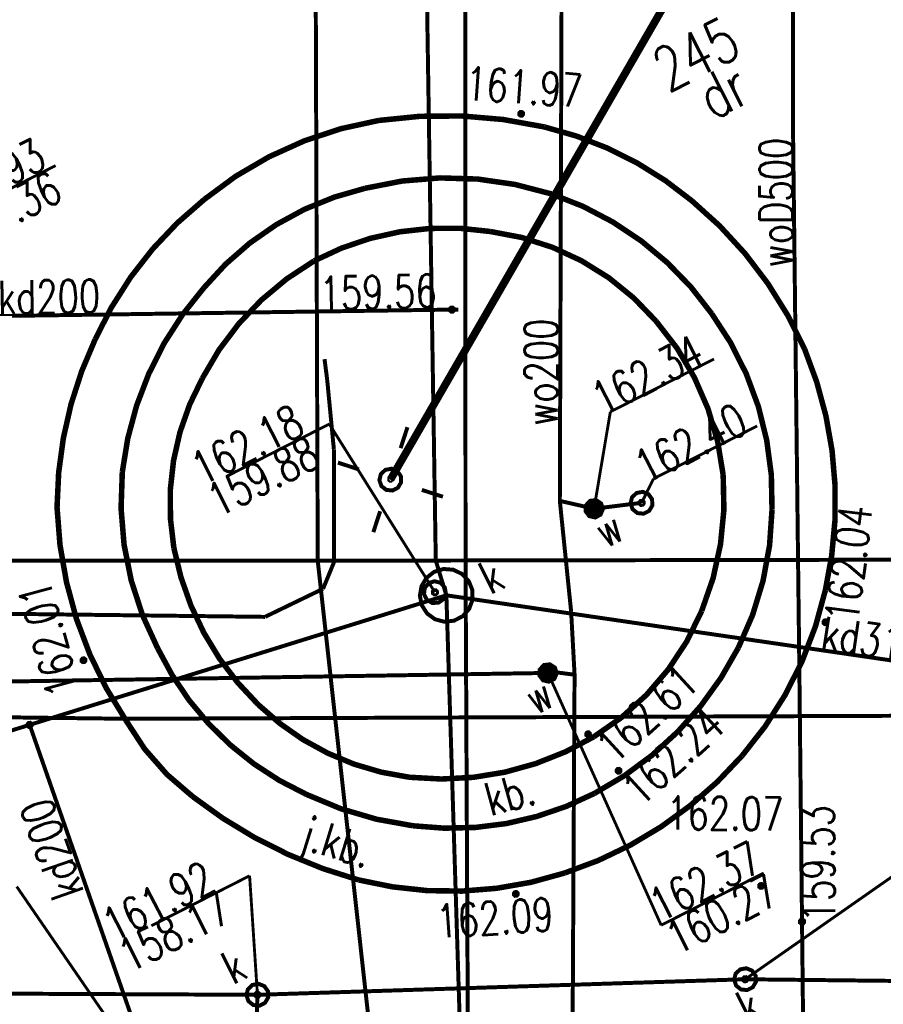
# Model space of a CAD drawing. Extents: x 0 to 7432618, y -40 to 5712028.
# Tile 65 of 165: x 7431186 to 7431205, y 5711661 to 5711683. Entities that reach past the tile are written whole.
import ezdxf
from ezdxf.enums import TextEntityAlignment as Align

# ---------------------------------------------------------------- set-up
doc = ezdxf.new("R2010")
doc.units = 0
doc.header["$MEASUREMENT"] = 0
doc.linetypes.add('0', pattern=[1.5, 1, -0.5])
doc.linetypes.add('2218', pattern=[1, 0.5, -0.5])
for name, color, linetype in [('Dzialki', 7, 'Continuous'), ('Numery_dzialek', 7, 'Continuous'), ('OTK_E_T_0', 7, 'Continuous'), ('OTK_E_T_3', 7, 'Continuous'), ('OTK_L_0', 7, 'Continuous'), ('OTK_L_1', 7, 'Continuous'), ('OTK_L_4', 7, 'Continuous'), ('OTR_T_0', 7, 'Continuous'), ('SUE_T_3', 7, 'Continuous'), ('SUEP_L_0', 7, 'Continuous'), ('SUK_E_T_4', 7, 'Continuous'), ('SUK_T_3', 7, 'Continuous'), ('SUKP_E_T_0', 7, 'Continuous'), ('SUKP_L_0', 7, 'Continuous'), ('SUKR_T_0', 7, 'Continuous'), ('SUL_L_1', 7, 'Continuous'), ('SUP_E_T_1', 7, 'Continuous'), ('SUP_L_1', 7, 'Continuous'), ('SUP_T_0', 7, 'Continuous'), ('SUP_T_4', 7, 'Continuous'), ('SUW_E_T_2', 7, 'Continuous'), ('SUW_T_5', 7, 'Continuous'), ('SUWP_E_T_0', 7, 'Continuous'), ('SUWP_L_0', 7, 'Continuous'), ('SUWR_T_0', 7, 'Continuous'), ('Uzytki', 7, 'Continuous')]:
    doc.layers.add(name, color=color, linetype=linetype)
doc.styles.add('STYL_ARIAL', font='simplex', dxfattribs={"width": 0.75, "oblique": 0.1})

msp = doc.modelspace()

# ---------------------------------------------------------------- linework, layer by layer
at = {"layer": 'Dzialki', "color": 18, "true_color": 0x000000, "const_width": 0.09}
for points in [[(7431192.431, 5711694.834), (7431192.516, 5711670.646)], [(7431192.516, 5711670.646), (7431172.516, 5711670.646)], [(7431192.516, 5711670.646), (7431213.495, 5711670.684)], [(7431194.365, 5711653.978), (7431192.516, 5711670.646)]]:
    msp.add_lwpolyline(points, dxfattribs=at)
at = {"layer": 'OTK_L_0', "color": 18, "linetype": '0', "true_color": 0x000000, "const_width": 0.09}
for points in [[(7431189.95, 5711678.833), (7431190.655, 5711679.353), (7431191.412, 5711679.796), (7431192.21, 5711680.157), (7431193.042, 5711680.433), (7431193.899, 5711680.62)], [(7431189.95, 5711678.833), (7431190.655, 5711679.353), (7431191.412, 5711679.796), (7431192.21, 5711680.157), (7431193.042, 5711680.433), (7431193.899, 5711680.62)], [(7431193.468, 5711680.538), (7431193.899, 5711680.62)], [(7431193.899, 5711680.62), (7431194.836, 5711680.714), (7431195.778, 5711680.721), (7431196.716, 5711680.641), (7431197.643, 5711680.474)], [(7431193.899, 5711680.62), (7431194.836, 5711680.714), (7431195.778, 5711680.721), (7431196.716, 5711680.641), (7431197.643, 5711680.474)], [(7431193.899, 5711680.62), (7431194.836, 5711680.714), (7431195.778, 5711680.721), (7431196.716, 5711680.641), (7431197.643, 5711680.474)], [(7431192.623, 5711680.306), (7431193.042, 5711680.433)], [(7431193.042, 5711680.433), (7431193.468, 5711680.538)], [(7431197.643, 5711680.474), (7431198.369, 5711680.268), (7431199.072, 5711679.995), (7431199.747, 5711679.657), (7431200.387, 5711679.258), (7431200.988, 5711678.8)], [(7431197.643, 5711680.474), (7431198.369, 5711680.268), (7431199.072, 5711679.995), (7431199.747, 5711679.657), (7431200.387, 5711679.258), (7431200.988, 5711678.8)], [(7431197.643, 5711680.474), (7431198.369, 5711680.268), (7431199.072, 5711679.995), (7431199.747, 5711679.657), (7431200.387, 5711679.258), (7431200.988, 5711678.8)], [(7431191.806, 5711679.987), (7431192.21, 5711680.157)], [(7431192.21, 5711680.157), (7431192.623, 5711680.306)], [(7431191.412, 5711679.796), (7431191.806, 5711679.987)], [(7431191.028, 5711679.584), (7431191.412, 5711679.796)], [(7431190.655, 5711679.353), (7431191.028, 5711679.584)], [(7431190.296, 5711679.102), (7431190.655, 5711679.353)], [(7431193.593, 5711679.084), (7431194.431, 5711679.248), (7431195.283, 5711679.318), (7431196.138, 5711679.292), (7431196.984, 5711679.17), (7431197.811, 5711678.955)], [(7431189.938, 5711676.829), (7431190.431, 5711677.365), (7431190.98, 5711677.844), (7431191.578, 5711678.26), (7431192.218, 5711678.608), (7431192.892, 5711678.883), (7431193.593, 5711679.084)], [(7431189.95, 5711678.833), (7431190.296, 5711679.102)], [(7431187.478, 5711675.665), (7431187.847, 5711676.388), (7431188.282, 5711677.072), (7431188.781, 5711677.711), (7431189.339, 5711678.3), (7431189.95, 5711678.833)], [(7431187.478, 5711675.665), (7431187.847, 5711676.388), (7431188.282, 5711677.072), (7431188.781, 5711677.711), (7431189.339, 5711678.3), (7431189.95, 5711678.833)], [(7431187.478, 5711675.665), (7431187.847, 5711676.388), (7431188.282, 5711677.072), (7431188.781, 5711677.711), (7431189.339, 5711678.3), (7431189.95, 5711678.833)], [(7431197.811, 5711678.955), (7431198.524, 5711678.673), (7431199.203, 5711678.317), (7431199.841, 5711677.891), (7431200.43, 5711677.4), (7431200.964, 5711676.85), (7431201.436, 5711676.245)], [(7431200.988, 5711678.8), (7431201.619, 5711678.23), (7431202.194, 5711677.603), (7431202.709, 5711676.926), (7431203.159, 5711676.204), (7431203.54, 5711675.443)], [(7431200.988, 5711678.8), (7431201.619, 5711678.23), (7431202.194, 5711677.603), (7431202.709, 5711676.926), (7431203.159, 5711676.204), (7431203.54, 5711675.443)], [(7431200.988, 5711678.8), (7431201.619, 5711678.23), (7431202.194, 5711677.603), (7431202.709, 5711676.926), (7431203.159, 5711676.204), (7431203.54, 5711675.443)], [(7431188.091, 5711672.656), (7431188.215, 5711673.418), (7431188.416, 5711674.164), (7431188.692, 5711674.885), (7431189.04, 5711675.575), (7431189.457, 5711676.225), (7431189.938, 5711676.829)], [(7431201.436, 5711676.245), (7431201.866, 5711675.584), (7431202.22, 5711674.879), (7431202.494, 5711674.139), (7431202.683, 5711673.373), (7431202.787, 5711672.59), (7431202.803, 5711671.801)], [(7431186.613, 5711671.857), (7431186.65, 5711672.644), (7431186.756, 5711673.424), (7431186.93, 5711674.191), (7431187.172, 5711674.94), (7431187.478, 5711675.665)], [(7431186.613, 5711671.857), (7431186.65, 5711672.644), (7431186.756, 5711673.424), (7431186.93, 5711674.191), (7431187.172, 5711674.94), (7431187.478, 5711675.665)], [(7431186.613, 5711671.857), (7431186.65, 5711672.644), (7431186.756, 5711673.424), (7431186.93, 5711674.191), (7431187.172, 5711674.94), (7431187.478, 5711675.665)], [(7431203.54, 5711675.443), (7431203.815, 5711674.696), (7431204.023, 5711673.928), (7431204.162, 5711673.145), (7431204.23, 5711672.352), (7431204.228, 5711671.556), (7431204.154, 5711670.764), (7431204.011, 5711669.981)], [(7431203.54, 5711675.443), (7431203.815, 5711674.696), (7431204.023, 5711673.928), (7431204.162, 5711673.145), (7431204.23, 5711672.352), (7431204.228, 5711671.556), (7431204.154, 5711670.764), (7431204.011, 5711669.981)], [(7431203.54, 5711675.443), (7431203.815, 5711674.696), (7431204.023, 5711673.928), (7431204.162, 5711673.145), (7431204.23, 5711672.352), (7431204.228, 5711671.556), (7431204.154, 5711670.764), (7431204.011, 5711669.981)], [(7431188.891, 5711668.664), (7431188.548, 5711669.414), (7431188.293, 5711670.199), (7431188.131, 5711671.008), (7431188.063, 5711671.831), (7431188.091, 5711672.656)], [(7431188.179, 5711667.021), (7431187.732, 5711667.754), (7431187.356, 5711668.525), (7431187.053, 5711669.328), (7431186.828, 5711670.156), (7431186.68, 5711671.002), (7431186.613, 5711671.857)], [(7431188.179, 5711667.021), (7431187.732, 5711667.754), (7431187.356, 5711668.525), (7431187.053, 5711669.328), (7431186.828, 5711670.156), (7431186.68, 5711671.002), (7431186.613, 5711671.857)], [(7431188.179, 5711667.021), (7431187.732, 5711667.754), (7431187.356, 5711668.525), (7431187.053, 5711669.328), (7431186.828, 5711670.156), (7431186.68, 5711671.002), (7431186.613, 5711671.857)], [(7431202.803, 5711671.801), (7431202.747, 5711670.992), (7431202.6, 5711670.194), (7431202.363, 5711669.418), (7431202.039, 5711668.674)], [(7431204.011, 5711669.981), (7431203.787, 5711669.162), (7431203.483, 5711668.368), (7431203.101, 5711667.609), (7431202.645, 5711666.892), (7431202.121, 5711666.224)], [(7431204.011, 5711669.981), (7431203.787, 5711669.162), (7431203.483, 5711668.368), (7431203.101, 5711667.609), (7431202.645, 5711666.892), (7431202.121, 5711666.224)], [(7431204.011, 5711669.981), (7431203.787, 5711669.162), (7431203.483, 5711668.368), (7431203.101, 5711667.609), (7431202.645, 5711666.892), (7431202.121, 5711666.224)], [(7431192.261, 5711665.353), (7431191.649, 5711665.669), (7431191.072, 5711666.044), (7431190.535, 5711666.475), (7431190.044, 5711666.958), (7431189.603, 5711667.487), (7431189.218, 5711668.058), (7431188.891, 5711668.664)], [(7431202.039, 5711668.674), (7431201.648, 5711667.994), (7431201.189, 5711667.357), (7431200.667, 5711666.772), (7431200.088, 5711666.242), (7431199.457, 5711665.775), (7431198.782, 5711665.376)], [(7431189.681, 5711665.307), (7431189.102, 5711665.806), (7431188.598, 5711666.381), (7431188.179, 5711667.021)], [(7431189.681, 5711665.307), (7431189.102, 5711665.806), (7431188.598, 5711666.381), (7431188.179, 5711667.021)], [(7431189.681, 5711665.307), (7431189.102, 5711665.806), (7431188.598, 5711666.381), (7431188.179, 5711667.021)], [(7431202.121, 5711666.224), (7431201.562, 5711665.636), (7431200.951, 5711665.101), (7431200.295, 5711664.623), (7431199.599, 5711664.207), (7431198.867, 5711663.856), (7431198.107, 5711663.573)], [(7431202.121, 5711666.224), (7431201.562, 5711665.636), (7431200.951, 5711665.101), (7431200.295, 5711664.623), (7431199.599, 5711664.207), (7431198.867, 5711663.856), (7431198.107, 5711663.573)], [(7431202.121, 5711666.224), (7431201.562, 5711665.636), (7431200.951, 5711665.101), (7431200.295, 5711664.623), (7431199.599, 5711664.207), (7431198.867, 5711663.856), (7431198.107, 5711663.573)], [(7431193.439, 5711663.416), (7431192.632, 5711663.673), (7431191.848, 5711663.993), (7431191.092, 5711664.373), (7431190.368, 5711664.812), (7431189.681, 5711665.307)], [(7431193.439, 5711663.416), (7431192.632, 5711663.673), (7431191.848, 5711663.993), (7431191.092, 5711664.373), (7431190.368, 5711664.812), (7431189.681, 5711665.307)], [(7431193.439, 5711663.416), (7431192.632, 5711663.673), (7431191.848, 5711663.993), (7431191.092, 5711664.373), (7431190.368, 5711664.812), (7431189.681, 5711665.307)], [(7431194.677, 5711664.642), (7431193.848, 5711664.791), (7431193.039, 5711665.029), (7431192.261, 5711665.353)], [(7431198.782, 5711665.376), (7431198.141, 5711665.081), (7431197.473, 5711664.853), (7431196.786, 5711664.693), (7431196.086, 5711664.605), (7431195.381, 5711664.588), (7431194.677, 5711664.642)], [(7431198.107, 5711663.573), (7431197.346, 5711663.363), (7431196.57, 5711663.227), (7431195.784, 5711663.163), (7431194.995, 5711663.174), (7431194.211, 5711663.259), (7431193.439, 5711663.416)], [(7431198.107, 5711663.573), (7431197.346, 5711663.363), (7431196.57, 5711663.227), (7431195.784, 5711663.163), (7431194.995, 5711663.174), (7431194.211, 5711663.259), (7431193.439, 5711663.416)], [(7431198.107, 5711663.573), (7431197.346, 5711663.363), (7431196.57, 5711663.227), (7431195.784, 5711663.163), (7431194.995, 5711663.174), (7431194.211, 5711663.259), (7431193.439, 5711663.416)]]:
    msp.add_lwpolyline(points, dxfattribs=at)
at = {"layer": 'OTK_L_1', "color": 18, "true_color": 0x000000, "const_width": 0.125}
for points in [[(7431189.95, 5711678.833), (7431190.655, 5711679.353), (7431191.412, 5711679.796), (7431192.21, 5711680.157), (7431193.042, 5711680.433), (7431193.899, 5711680.62)], [(7431193.899, 5711680.62), (7431194.836, 5711680.714), (7431195.778, 5711680.721), (7431196.716, 5711680.641), (7431197.643, 5711680.474)], [(7431197.643, 5711680.474), (7431198.369, 5711680.268), (7431199.072, 5711679.995), (7431199.747, 5711679.657), (7431200.387, 5711679.258), (7431200.988, 5711678.8)], [(7431193.593, 5711679.084), (7431194.431, 5711679.248), (7431195.283, 5711679.318), (7431196.138, 5711679.292), (7431196.984, 5711679.17), (7431197.811, 5711678.955)], [(7431189.938, 5711676.829), (7431190.431, 5711677.365), (7431190.98, 5711677.844), (7431191.578, 5711678.26), (7431192.218, 5711678.608), (7431192.892, 5711678.883), (7431193.593, 5711679.084)], [(7431187.478, 5711675.665), (7431187.847, 5711676.388), (7431188.282, 5711677.072), (7431188.781, 5711677.711), (7431189.339, 5711678.3), (7431189.95, 5711678.833)], [(7431197.811, 5711678.955), (7431198.524, 5711678.673), (7431199.203, 5711678.317), (7431199.841, 5711677.891), (7431200.43, 5711677.4), (7431200.964, 5711676.85), (7431201.436, 5711676.245)], [(7431200.988, 5711678.8), (7431201.619, 5711678.23), (7431202.194, 5711677.603), (7431202.709, 5711676.926), (7431203.159, 5711676.204), (7431203.54, 5711675.443)], [(7431192.433, 5711677.438), (7431193.056, 5711677.728), (7431193.706, 5711677.949), (7431194.376, 5711678.098), (7431195.058, 5711678.174), (7431195.744, 5711678.176), (7431196.427, 5711678.104)], [(7431196.427, 5711678.104), (7431197.14, 5711677.968), (7431197.832, 5711677.746), (7431198.491, 5711677.44), (7431199.108, 5711677.056), (7431199.672, 5711676.598), (7431200.176, 5711676.075)], [(7431189.904, 5711674.78), (7431190.281, 5711675.422), (7431190.728, 5711676.015), (7431191.241, 5711676.554), (7431191.812, 5711677.03), (7431192.433, 5711677.438)], [(7431188.091, 5711672.656), (7431188.215, 5711673.418), (7431188.416, 5711674.164), (7431188.692, 5711674.885), (7431189.04, 5711675.575), (7431189.457, 5711676.225), (7431189.938, 5711676.829)], [(7431201.436, 5711676.245), (7431201.866, 5711675.584), (7431202.22, 5711674.879), (7431202.494, 5711674.139), (7431202.683, 5711673.373), (7431202.787, 5711672.59), (7431202.803, 5711671.801)], [(7431200.176, 5711676.075), (7431200.65, 5711675.464), (7431201.044, 5711674.799), (7431201.353, 5711674.09), (7431201.572, 5711673.348), (7431201.697, 5711672.585)], [(7431186.613, 5711671.857), (7431186.65, 5711672.644), (7431186.756, 5711673.424), (7431186.93, 5711674.191), (7431187.172, 5711674.94), (7431187.478, 5711675.665)], [(7431203.54, 5711675.443), (7431203.815, 5711674.696), (7431204.023, 5711673.928), (7431204.162, 5711673.145), (7431204.23, 5711672.352), (7431204.228, 5711671.556), (7431204.154, 5711670.764), (7431204.011, 5711669.981)], [(7431189.258, 5711670.938), (7431189.181, 5711671.596), (7431189.178, 5711672.257), (7431189.251, 5711672.915), (7431189.397, 5711673.56), (7431189.616, 5711674.185), (7431189.904, 5711674.78)], [(7431188.891, 5711668.664), (7431188.548, 5711669.414), (7431188.293, 5711670.199), (7431188.131, 5711671.008), (7431188.063, 5711671.831), (7431188.091, 5711672.656)], [(7431201.697, 5711672.585), (7431201.713, 5711671.799), (7431201.636, 5711671.018), (7431201.468, 5711670.25), (7431201.21, 5711669.509)], [(7431188.179, 5711667.021), (7431187.732, 5711667.754), (7431187.356, 5711668.525), (7431187.053, 5711669.328), (7431186.828, 5711670.156), (7431186.68, 5711671.002), (7431186.613, 5711671.857)], [(7431202.803, 5711671.801), (7431202.747, 5711670.992), (7431202.6, 5711670.194), (7431202.363, 5711669.418), (7431202.039, 5711668.674)], [(7431191.168, 5711667.388), (7431190.703, 5711667.887), (7431190.291, 5711668.431), (7431189.937, 5711669.015), (7431189.645, 5711669.632), (7431189.418, 5711670.275), (7431189.258, 5711670.938)], [(7431204.011, 5711669.981), (7431203.787, 5711669.162), (7431203.483, 5711668.368), (7431203.101, 5711667.609), (7431202.645, 5711666.892), (7431202.121, 5711666.224)], [(7431201.21, 5711669.509), (7431200.875, 5711668.823), (7431200.455, 5711668.186), (7431199.959, 5711667.607), (7431199.393, 5711667.095), (7431198.768, 5711666.659)], [(7431192.261, 5711665.353), (7431191.649, 5711665.669), (7431191.072, 5711666.044), (7431190.535, 5711666.475), (7431190.044, 5711666.958), (7431189.603, 5711667.487), (7431189.218, 5711668.058), (7431188.891, 5711668.664)], [(7431202.039, 5711668.674), (7431201.648, 5711667.994), (7431201.189, 5711667.357), (7431200.667, 5711666.772), (7431200.088, 5711666.242), (7431199.457, 5711665.775), (7431198.782, 5711665.376)], [(7431194.588, 5711665.742), (7431193.955, 5711665.857), (7431193.338, 5711666.039), (7431192.744, 5711666.287), (7431192.18, 5711666.596), (7431191.653, 5711666.965), (7431191.168, 5711667.388)], [(7431189.681, 5711665.307), (7431189.102, 5711665.806), (7431188.598, 5711666.381), (7431188.179, 5711667.021)], [(7431198.768, 5711666.659), (7431198.127, 5711666.319), (7431197.452, 5711666.051), (7431196.753, 5711665.857), (7431196.037, 5711665.74), (7431195.313, 5711665.702), (7431194.588, 5711665.742)], [(7431202.121, 5711666.224), (7431201.562, 5711665.636), (7431200.951, 5711665.101), (7431200.295, 5711664.623), (7431199.599, 5711664.207), (7431198.867, 5711663.856), (7431198.107, 5711663.573)], [(7431193.439, 5711663.416), (7431192.632, 5711663.673), (7431191.848, 5711663.993), (7431191.092, 5711664.373), (7431190.368, 5711664.812), (7431189.681, 5711665.307)], [(7431194.677, 5711664.642), (7431193.848, 5711664.791), (7431193.039, 5711665.029), (7431192.261, 5711665.353)], [(7431198.782, 5711665.376), (7431198.141, 5711665.081), (7431197.473, 5711664.853), (7431196.786, 5711664.693), (7431196.086, 5711664.605), (7431195.381, 5711664.588), (7431194.677, 5711664.642)], [(7431198.107, 5711663.573), (7431197.346, 5711663.363), (7431196.57, 5711663.227), (7431195.784, 5711663.163), (7431194.995, 5711663.174), (7431194.211, 5711663.259), (7431193.439, 5711663.416)]]:
    msp.add_lwpolyline(points, dxfattribs=at)
at = {"layer": 'OTK_L_4', "color": 18, "linetype": '0', "true_color": 0x000000, "const_width": 0.09}
for points in [[(7431193.593, 5711679.084), (7431194.431, 5711679.248), (7431195.283, 5711679.318), (7431196.138, 5711679.292), (7431196.984, 5711679.17), (7431197.811, 5711678.955)], [(7431189.938, 5711676.829), (7431190.431, 5711677.365), (7431190.98, 5711677.844), (7431191.578, 5711678.26), (7431192.218, 5711678.608), (7431192.892, 5711678.883), (7431193.593, 5711679.084)], [(7431197.811, 5711678.955), (7431198.524, 5711678.673), (7431199.203, 5711678.317), (7431199.841, 5711677.891), (7431200.43, 5711677.4), (7431200.964, 5711676.85), (7431201.436, 5711676.245)], [(7431192.433, 5711677.438), (7431193.056, 5711677.728), (7431193.706, 5711677.949), (7431194.376, 5711678.098), (7431195.058, 5711678.174), (7431195.744, 5711678.176), (7431196.427, 5711678.104)], [(7431196.427, 5711678.104), (7431197.14, 5711677.968), (7431197.832, 5711677.746), (7431198.491, 5711677.44), (7431199.108, 5711677.056), (7431199.672, 5711676.598), (7431200.176, 5711676.075)], [(7431189.904, 5711674.78), (7431190.281, 5711675.422), (7431190.728, 5711676.015), (7431191.241, 5711676.554), (7431191.812, 5711677.03), (7431192.433, 5711677.438)], [(7431188.091, 5711672.656), (7431188.215, 5711673.418), (7431188.416, 5711674.164), (7431188.692, 5711674.885), (7431189.04, 5711675.575), (7431189.457, 5711676.225), (7431189.938, 5711676.829)], [(7431201.436, 5711676.245), (7431201.866, 5711675.584), (7431202.22, 5711674.879), (7431202.494, 5711674.139), (7431202.683, 5711673.373), (7431202.787, 5711672.59), (7431202.803, 5711671.801)], [(7431200.176, 5711676.075), (7431200.65, 5711675.464), (7431201.044, 5711674.799), (7431201.353, 5711674.09), (7431201.572, 5711673.348), (7431201.697, 5711672.585)], [(7431189.258, 5711670.938), (7431189.181, 5711671.596), (7431189.178, 5711672.257), (7431189.251, 5711672.915), (7431189.397, 5711673.56), (7431189.616, 5711674.185), (7431189.904, 5711674.78)], [(7431188.891, 5711668.664), (7431188.548, 5711669.414), (7431188.293, 5711670.199), (7431188.131, 5711671.008), (7431188.063, 5711671.831), (7431188.091, 5711672.656)], [(7431201.697, 5711672.585), (7431201.713, 5711671.799), (7431201.636, 5711671.018), (7431201.468, 5711670.25), (7431201.21, 5711669.509)], [(7431202.803, 5711671.801), (7431202.747, 5711670.992), (7431202.6, 5711670.194), (7431202.363, 5711669.418), (7431202.039, 5711668.674)], [(7431191.168, 5711667.388), (7431190.703, 5711667.887), (7431190.291, 5711668.431), (7431189.937, 5711669.015), (7431189.645, 5711669.632), (7431189.418, 5711670.275), (7431189.258, 5711670.938)], [(7431201.21, 5711669.509), (7431200.875, 5711668.823), (7431200.455, 5711668.186), (7431199.959, 5711667.607), (7431199.393, 5711667.095), (7431198.768, 5711666.659)], [(7431192.261, 5711665.353), (7431191.649, 5711665.669), (7431191.072, 5711666.044), (7431190.535, 5711666.475), (7431190.044, 5711666.958), (7431189.603, 5711667.487), (7431189.218, 5711668.058), (7431188.891, 5711668.664)], [(7431202.039, 5711668.674), (7431201.648, 5711667.994), (7431201.189, 5711667.357), (7431200.667, 5711666.772), (7431200.088, 5711666.242), (7431199.457, 5711665.775), (7431198.782, 5711665.376)], [(7431194.588, 5711665.742), (7431193.955, 5711665.857), (7431193.338, 5711666.039), (7431192.744, 5711666.287), (7431192.18, 5711666.596), (7431191.653, 5711666.965), (7431191.168, 5711667.388)], [(7431198.768, 5711666.659), (7431198.127, 5711666.319), (7431197.452, 5711666.051), (7431196.753, 5711665.857), (7431196.037, 5711665.74), (7431195.313, 5711665.702), (7431194.588, 5711665.742)], [(7431194.677, 5711664.642), (7431193.848, 5711664.791), (7431193.039, 5711665.029), (7431192.261, 5711665.353)], [(7431198.782, 5711665.376), (7431198.141, 5711665.081), (7431197.473, 5711664.853), (7431196.786, 5711664.693), (7431196.086, 5711664.605), (7431195.381, 5711664.588), (7431194.677, 5711664.642)]]:
    msp.add_lwpolyline(points, dxfattribs=at)
at = {"layer": 'OTR_T_0', "color": 18, "true_color": 0x000000, "const_width": 0.09}
for points in [[(7431197.102, 5711680.81), (7431197.136, 5711680.813), (7431197.162, 5711680.79), (7431197.165, 5711680.756), (7431197.142, 5711680.73), (7431197.108, 5711680.727), (7431197.082, 5711680.75), (7431197.079, 5711680.784), (7431197.102, 5711680.81)], [(7431203.991, 5711669.293), (7431204.026, 5711669.295), (7431204.052, 5711669.273), (7431204.054, 5711669.239), (7431204.032, 5711669.212), (7431203.998, 5711669.21), (7431203.972, 5711669.232), (7431203.969, 5711669.266), (7431203.991, 5711669.293)], [(7431187.191, 5711668.432), (7431187.225, 5711668.434), (7431187.252, 5711668.412), (7431187.254, 5711668.378), (7431187.232, 5711668.351), (7431187.198, 5711668.349), (7431187.171, 5711668.371), (7431187.169, 5711668.405), (7431187.191, 5711668.432)], [(7431198.617, 5711666.756), (7431198.651, 5711666.759), (7431198.677, 5711666.737), (7431198.68, 5711666.702), (7431198.658, 5711666.676), (7431198.624, 5711666.673), (7431198.597, 5711666.696), (7431198.595, 5711666.73), (7431198.617, 5711666.756)], [(7431199.308, 5711665.93), (7431199.342, 5711665.932), (7431199.368, 5711665.91), (7431199.371, 5711665.876), (7431199.348, 5711665.849), (7431199.314, 5711665.847), (7431199.288, 5711665.869), (7431199.285, 5711665.903), (7431199.308, 5711665.93)], [(7431202.534, 5711663.32), (7431202.568, 5711663.323), (7431202.594, 5711663.3), (7431202.597, 5711663.266), (7431202.575, 5711663.24), (7431202.54, 5711663.237), (7431202.514, 5711663.259), (7431202.512, 5711663.294), (7431202.534, 5711663.32)], [(7431196.981, 5711663.139), (7431197.015, 5711663.142), (7431197.041, 5711663.12), (7431197.044, 5711663.085), (7431197.022, 5711663.059), (7431196.987, 5711663.056), (7431196.961, 5711663.079), (7431196.958, 5711663.113), (7431196.981, 5711663.139)]]:
    msp.add_lwpolyline(points, dxfattribs=at)
at = {"layer": 'SUE_T_3', "color": 18, "true_color": 0x000000, "const_width": 0.09}
for points in [[(7431194.393, 5711673.196), (7431194.548, 5711673.672)], [(7431193.448, 5711672.715), (7431192.973, 5711672.869)], [(7431194.048, 5711672.705), (7431194.187, 5711672.731), (7431194.317, 5711672.679), (7431194.398, 5711672.563), (7431194.404, 5711672.423), (7431194.333, 5711672.301), (7431194.208, 5711672.237), (7431194.068, 5711672.251), (7431193.957, 5711672.339), (7431193.912, 5711672.472), (7431193.946, 5711672.609), (7431194.048, 5711672.705)], [(7431194.15, 5711672.505), (7431194.169, 5711672.507), (7431194.184, 5711672.494), (7431194.185, 5711672.475), (7431194.173, 5711672.46), (7431194.154, 5711672.459), (7431194.139, 5711672.471), (7431194.138, 5711672.49), (7431194.15, 5711672.505)], [(7431194.875, 5711672.251), (7431195.35, 5711672.096)], [(7431193.93, 5711671.769), (7431193.775, 5711671.294)]]:
    msp.add_lwpolyline(points, dxfattribs=at)
at = {"layer": 'SUEP_L_0', "color": 1, "true_color": 0xff0000, "const_width": 0.09}
for points in [[(7431194.162, 5711672.483), (7431204.738, 5711690.801)], [(7431192.731, 5711674.739), (7431192.67, 5711675.213)], [(7431192.882, 5711673.166), (7431192.731, 5711674.739)], [(7431192.888, 5711670.622), (7431192.882, 5711673.166)], [(7431192.637, 5711670.011), (7431192.888, 5711670.622)], [(7431191.323, 5711669.375), (7431192.637, 5711670.011)], [(7431182.539, 5711669.479), (7431191.323, 5711669.375)], [(7431185.935, 5711667.094), (7431176.907, 5711667.204)], [(7431188.201, 5711667.066), (7431185.935, 5711667.094)], [(7431200.32, 5711667.114), (7431188.201, 5711667.066)], [(7431213.504, 5711667.164), (7431200.32, 5711667.114)]]:
    msp.add_lwpolyline(points, dxfattribs=at)
at = {"layer": 'SUK_T_3', "color": 36, "true_color": 0x803300, "const_width": 0.09}
for points in [[(7431202.081, 5711661.389), (7431202.22, 5711661.415), (7431202.35, 5711661.362), (7431202.431, 5711661.247), (7431202.437, 5711661.106), (7431202.366, 5711660.984), (7431202.241, 5711660.921), (7431202.101, 5711660.935), (7431201.99, 5711661.022), (7431201.945, 5711661.156), (7431201.979, 5711661.292), (7431202.081, 5711661.389)], [(7431191.037, 5711661.037), (7431191.176, 5711661.063), (7431191.306, 5711661.01), (7431191.388, 5711660.895), (7431191.394, 5711660.754), (7431191.323, 5711660.632), (7431191.197, 5711660.568), (7431191.057, 5711660.582), (7431190.947, 5711660.67), (7431190.901, 5711660.803), (7431190.935, 5711660.94), (7431191.037, 5711661.037)]]:
    msp.add_lwpolyline(points, dxfattribs=at)
at = {"layer": 'SUKP_L_0', "color": 36, "true_color": 0x803300, "const_width": 0.09}
for points in [[(7431195.851, 5711693.22), (7431195.863, 5711670.652)], [(7431195.189, 5711670.65), (7431194.988, 5711683.478)], [(7431195.699, 5711676.337), (7431181.303, 5711676.133)], [(7431195.429, 5711669.863), (7431195.189, 5711670.65)], [(7431195.863, 5711670.652), (7431195.948, 5711653.315)], [(7431195.429, 5711669.863), (7431185.993, 5711666.929)], [(7431216.544, 5711666.772), (7431195.429, 5711669.863)], [(7431195.948, 5711653.315), (7431195.429, 5711669.863)], [(7431185.993, 5711666.929), (7431171.876, 5711662.542)], [(7431185.993, 5711666.929), (7431188.896, 5711658.61)], [(7431202.195, 5711661.166), (7431191.151, 5711660.814)], [(7431244.51, 5711660.696), (7431202.195, 5711661.166)], [(7431191.151, 5711660.814), (7431171.717, 5711660.903)], [(7431191.151, 5711660.814), (7431190.729, 5711648.837)]]:
    msp.add_lwpolyline(points, dxfattribs=at)
at = {"layer": 'SUKR_T_0', "color": 36, "true_color": 0x803300, "const_width": 0.065}
for points in [[(7431184.283, 5711678.426), (7431186.581, 5711679.597)], [(7431195.526, 5711676.391), (7431195.574, 5711676.394), (7431195.61, 5711676.363), (7431195.614, 5711676.316), (7431195.583, 5711676.279), (7431195.535, 5711676.276), (7431195.499, 5711676.307), (7431195.495, 5711676.354), (7431195.526, 5711676.391)], [(7431190.457, 5711672.56), (7431192.778, 5711673.743)], [(7431195.169, 5711669.932), (7431192.778, 5711673.743)], [(7431195.141, 5711669.988), (7431195.189, 5711669.992), (7431195.225, 5711669.961), (7431195.229, 5711669.913), (7431195.198, 5711669.877), (7431195.15, 5711669.873), (7431195.114, 5711669.904), (7431195.11, 5711669.952), (7431195.141, 5711669.988)], [(7431185.964, 5711666.984), (7431186.012, 5711666.988), (7431186.048, 5711666.957), (7431186.052, 5711666.909), (7431186.021, 5711666.873), (7431185.973, 5711666.869), (7431185.937, 5711666.9), (7431185.933, 5711666.948), (7431185.964, 5711666.984)], [(7431202.195, 5711661.166), (7431206.324, 5711664.051)], [(7431188.748, 5711662.377), (7431190.973, 5711663.51)], [(7431191.151, 5711660.814), (7431190.973, 5711663.51)], [(7431188.896, 5711658.61), (7431185.7, 5711663.265)], [(7431202.166, 5711661.222), (7431202.214, 5711661.226), (7431202.25, 5711661.195), (7431202.254, 5711661.147), (7431202.223, 5711661.111), (7431202.175, 5711661.107), (7431202.139, 5711661.138), (7431202.135, 5711661.186), (7431202.166, 5711661.222)], [(7431191.123, 5711660.87), (7431191.17, 5711660.874), (7431191.207, 5711660.842), (7431191.21, 5711660.795), (7431191.179, 5711660.758), (7431191.132, 5711660.755), (7431191.095, 5711660.786), (7431191.091, 5711660.833), (7431191.123, 5711660.87)], [(7431191.123, 5711660.87), (7431191.17, 5711660.874), (7431191.207, 5711660.842), (7431191.21, 5711660.795), (7431191.179, 5711660.758), (7431191.132, 5711660.755), (7431191.095, 5711660.786), (7431191.091, 5711660.833), (7431191.123, 5711660.87)]]:
    msp.add_lwpolyline(points, dxfattribs=at)
at = {"layer": 'SUL_L_1', "color": 18, "true_color": 0x000000, "const_width": 0.175}
msp.add_lwpolyline([(7431194.162, 5711672.483), (7431204.738, 5711690.801)], dxfattribs=at)
at = {"layer": 'SUP_L_1', "color": 36, "true_color": 0x803300, "const_width": 0.09}
msp.add_lwpolyline([(7431195.171, 5711669.321), (7431194.993, 5711669.451), (7431194.874, 5711669.636), (7431194.829, 5711669.852), (7431194.866, 5711670.069), (7431194.979, 5711670.259), (7431195.152, 5711670.395), (7431195.363, 5711670.459), (7431195.583, 5711670.443), (7431195.782, 5711670.348), (7431195.934, 5711670.188), (7431196.017, 5711669.983), (7431196.021, 5711669.763), (7431195.945, 5711669.556), (7431195.799, 5711669.39), (7431195.604, 5711669.289), (7431195.385, 5711669.264), (7431195.171, 5711669.321)], dxfattribs=at)
at = {"layer": 'SUP_T_0', "color": 5, "true_color": 0x0000ff, "const_width": 0.09}
msp.add_lwpolyline([(7431199.736, 5711672.181), (7431199.875, 5711672.207), (7431200.005, 5711672.154), (7431200.087, 5711672.039), (7431200.092, 5711671.898), (7431200.021, 5711671.776), (7431199.896, 5711671.712), (7431199.756, 5711671.726), (7431199.645, 5711671.814), (7431199.6, 5711671.947), (7431199.634, 5711672.084), (7431199.736, 5711672.181)], dxfattribs=at)
at = {"layer": 'SUP_T_4', "color": 18, "true_color": 0x000000, "const_width": 0.09}
msp.add_lwpolyline([(7431195.161, 5711670.182), (7431195.298, 5711670.147), (7431195.393, 5711670.043), (7431195.418, 5711669.905), (7431195.363, 5711669.775), (7431195.247, 5711669.695), (7431195.107, 5711669.69), (7431194.986, 5711669.763), (7431194.923, 5711669.889), (7431194.939, 5711670.029), (7431195.028, 5711670.138), (7431195.161, 5711670.182)], dxfattribs=at)
at = {"layer": 'SUW_T_5', "color": 5, "true_color": 0x0000ff, "const_width": 0.09}
for points in [[(7431198.682, 5711672.003), (7431198.818, 5711672.019), (7431198.933, 5711671.945), (7431198.973, 5711671.814), (7431198.919, 5711671.688), (7431198.797, 5711671.626), (7431198.664, 5711671.657), (7431198.582, 5711671.766), (7431198.589, 5711671.903), (7431198.682, 5711672.003)], [(7431198.694, 5711671.98), (7431198.812, 5711671.995), (7431198.913, 5711671.93), (7431198.948, 5711671.815), (7431198.901, 5711671.705), (7431198.794, 5711671.651), (7431198.678, 5711671.678), (7431198.606, 5711671.773), (7431198.612, 5711671.893), (7431198.694, 5711671.98)], [(7431198.705, 5711671.958), (7431198.819, 5711671.967), (7431198.907, 5711671.893), (7431198.916, 5711671.778), (7431198.841, 5711671.691), (7431198.727, 5711671.682), (7431198.639, 5711671.756), (7431198.63, 5711671.871), (7431198.705, 5711671.958)], [(7431198.716, 5711671.936), (7431198.812, 5711671.943), (7431198.884, 5711671.881), (7431198.892, 5711671.786), (7431198.83, 5711671.713), (7431198.734, 5711671.706), (7431198.662, 5711671.768), (7431198.654, 5711671.863), (7431198.716, 5711671.936)], [(7431198.728, 5711671.914), (7431198.804, 5711671.92), (7431198.862, 5711671.87), (7431198.868, 5711671.794), (7431198.818, 5711671.735), (7431198.742, 5711671.729), (7431198.684, 5711671.779), (7431198.678, 5711671.855), (7431198.728, 5711671.914)], [(7431198.739, 5711671.891), (7431198.796, 5711671.896), (7431198.84, 5711671.859), (7431198.844, 5711671.801), (7431198.807, 5711671.758), (7431198.75, 5711671.753), (7431198.706, 5711671.79), (7431198.702, 5711671.848), (7431198.739, 5711671.891)], [(7431198.75, 5711671.869), (7431198.789, 5711671.872), (7431198.818, 5711671.847), (7431198.821, 5711671.809), (7431198.796, 5711671.78), (7431198.758, 5711671.777), (7431198.728, 5711671.802), (7431198.725, 5711671.84), (7431198.75, 5711671.869)], [(7431198.762, 5711671.847), (7431198.781, 5711671.848), (7431198.795, 5711671.836), (7431198.797, 5711671.817), (7431198.784, 5711671.802), (7431198.765, 5711671.801), (7431198.751, 5711671.813), (7431198.749, 5711671.832), (7431198.762, 5711671.847)], [(7431198.77, 5711671.831), (7431198.775, 5711671.831), (7431198.779, 5711671.828), (7431198.78, 5711671.822), (7431198.776, 5711671.818), (7431198.771, 5711671.818), (7431198.767, 5711671.821), (7431198.766, 5711671.827), (7431198.77, 5711671.831)], [(7431197.637, 5711668.283), (7431197.773, 5711668.3), (7431197.888, 5711668.225), (7431197.928, 5711668.094), (7431197.874, 5711667.968), (7431197.752, 5711667.906), (7431197.619, 5711667.937), (7431197.537, 5711668.046), (7431197.544, 5711668.183), (7431197.637, 5711668.283)], [(7431197.648, 5711668.261), (7431197.767, 5711668.275), (7431197.868, 5711668.21), (7431197.903, 5711668.095), (7431197.856, 5711667.985), (7431197.749, 5711667.931), (7431197.633, 5711667.958), (7431197.561, 5711668.053), (7431197.567, 5711668.173), (7431197.648, 5711668.261)], [(7431197.66, 5711668.238), (7431197.774, 5711668.247), (7431197.862, 5711668.173), (7431197.871, 5711668.058), (7431197.796, 5711667.971), (7431197.682, 5711667.962), (7431197.594, 5711668.037), (7431197.585, 5711668.151), (7431197.66, 5711668.238)], [(7431197.671, 5711668.216), (7431197.767, 5711668.224), (7431197.839, 5711668.161), (7431197.847, 5711668.066), (7431197.785, 5711667.993), (7431197.689, 5711667.986), (7431197.617, 5711668.048), (7431197.609, 5711668.143), (7431197.671, 5711668.216)], [(7431197.683, 5711668.194), (7431197.759, 5711668.2), (7431197.817, 5711668.15), (7431197.823, 5711668.074), (7431197.773, 5711668.016), (7431197.697, 5711668.01), (7431197.639, 5711668.059), (7431197.633, 5711668.136), (7431197.683, 5711668.194)], [(7431197.694, 5711668.171), (7431197.751, 5711668.176), (7431197.795, 5711668.139), (7431197.799, 5711668.081), (7431197.762, 5711668.038), (7431197.705, 5711668.033), (7431197.661, 5711668.071), (7431197.657, 5711668.128), (7431197.694, 5711668.171)], [(7431197.705, 5711668.149), (7431197.743, 5711668.152), (7431197.772, 5711668.127), (7431197.776, 5711668.089), (7431197.751, 5711668.06), (7431197.712, 5711668.057), (7431197.683, 5711668.082), (7431197.68, 5711668.12), (7431197.705, 5711668.149)], [(7431197.717, 5711668.127), (7431197.736, 5711668.128), (7431197.75, 5711668.116), (7431197.752, 5711668.097), (7431197.739, 5711668.082), (7431197.72, 5711668.081), (7431197.706, 5711668.093), (7431197.704, 5711668.112), (7431197.717, 5711668.127)], [(7431197.725, 5711668.111), (7431197.73, 5711668.111), (7431197.734, 5711668.108), (7431197.735, 5711668.102), (7431197.731, 5711668.098), (7431197.726, 5711668.098), (7431197.722, 5711668.101), (7431197.721, 5711668.107), (7431197.725, 5711668.111)]]:
    msp.add_lwpolyline(points, dxfattribs=at)
at = {"layer": 'SUWP_L_0', "color": 5, "true_color": 0x0000ff, "const_width": 0.09}
for points in [[(7431197.998, 5711672.002), (7431198.076, 5711694.878)], [(7431203.281, 5711680.181), (7431203.255, 5711694.905)], [(7431203.392, 5711670.666), (7431203.281, 5711680.181)], [(7431198.773, 5711671.825), (7431197.998, 5711672.002)], [(7431198.254, 5711669.495), (7431197.998, 5711672.002)], [(7431199.85, 5711671.958), (7431198.773, 5711671.825)], [(7431203.421, 5711668.215), (7431203.392, 5711670.666)], [(7431198.332, 5711668.064), (7431198.254, 5711669.495)], [(7431179.425, 5711667.814), (7431197.728, 5711668.105)], [(7431197.728, 5711668.105), (7431197.875, 5711668.124)], [(7431197.875, 5711668.124), (7431198.332, 5711668.064)], [(7431203.482, 5711662.471), (7431203.421, 5711668.215)], [(7431198.279, 5711658.61), (7431198.332, 5711668.064)], [(7431203.523, 5711658.629), (7431203.482, 5711662.471)]]:
    msp.add_lwpolyline(points, dxfattribs=at)
at = {"layer": 'SUWR_T_0', "color": 5, "true_color": 0x0000ff, "const_width": 0.065}
for points in [[(7431199.142, 5711674.02), (7431201.488, 5711675.215)], [(7431198.773, 5711671.825), (7431199.142, 5711674.02)], [(7431200.12, 5711672.504), (7431202.466, 5711673.699)], [(7431199.85, 5711671.958), (7431200.12, 5711672.504)], [(7431199.821, 5711672.014), (7431199.869, 5711672.017), (7431199.906, 5711671.986), (7431199.909, 5711671.939), (7431199.878, 5711671.902), (7431199.831, 5711671.898), (7431199.794, 5711671.93), (7431199.79, 5711671.977), (7431199.821, 5711672.014)], [(7431198.745, 5711671.88), (7431198.792, 5711671.884), (7431198.829, 5711671.853), (7431198.832, 5711671.805), (7431198.801, 5711671.769), (7431198.754, 5711671.765), (7431198.717, 5711671.796), (7431198.714, 5711671.844), (7431198.745, 5711671.88)], [(7431197.7, 5711668.16), (7431197.747, 5711668.164), (7431197.784, 5711668.133), (7431197.787, 5711668.085), (7431197.756, 5711668.049), (7431197.709, 5711668.045), (7431197.672, 5711668.076), (7431197.668, 5711668.124), (7431197.7, 5711668.16)], [(7431197.728, 5711668.105), (7431200.293, 5711662.39)], [(7431200.293, 5711662.39), (7431202.615, 5711663.573)], [(7431203.454, 5711662.527), (7431203.501, 5711662.531), (7431203.538, 5711662.5), (7431203.542, 5711662.452), (7431203.511, 5711662.416), (7431203.463, 5711662.412), (7431203.426, 5711662.443), (7431203.423, 5711662.491), (7431203.454, 5711662.527)]]:
    msp.add_lwpolyline(points, dxfattribs=at)
at = {"layer": 'Uzytki', "color": 96, "linetype": '2218', "true_color": 0x008000, "const_width": 0.09}
for points in [[(7431192.431, 5711694.834), (7431192.516, 5711670.646)], [(7431192.516, 5711670.646), (7431213.495, 5711670.684)], [(7431194.365, 5711653.978), (7431192.516, 5711670.646)]]:
    msp.add_lwpolyline(points, dxfattribs=at)

# ---------------------------------------------------------------- texts
at = {"layer": 'Numery_dzialek', "color": 18, "true_color": 0x000000, "style": 'STYL_ARIAL', "width": 0.75}
msp.add_text('245', height=1, rotation=27, dxfattribs=at).set_placement((7431199.996, 5711682.129), align=Align.TOP_LEFT)
at = {"layer": 'OTK_E_T_0', "color": 18, "true_color": 0x000000, "style": 'STYL_ARIAL', "width": 0.75}
msp.add_text('j.kb.', height=0.75, rotation=343.0484, dxfattribs=at).set_placement((7431192.951, 5711664.272), align=Align.MIDDLE_CENTER)
at = {"layer": 'OTK_E_T_3', "color": 18, "true_color": 0x000000, "style": 'STYL_ARIAL', "width": 0.75}
msp.add_text('kb.', height=0.75, rotation=15.4882, dxfattribs=at).set_placement((7431196.863, 5711665.369), align=Align.MIDDLE_CENTER)
at = {"layer": 'OTR_T_0', "color": 18, "true_color": 0x000000, "style": 'STYL_ARIAL', "width": 0.75}
msp.add_text('161.97', height=0.75, rotation=356.0491, dxfattribs=at).set_placement((7431195.821, 5711680.869), align=Align.BOTTOM_LEFT)
for s, rotation, p in [('162.04', 82.8666, (7431204.003, 5711669.313)), ('162.01', 105.2586, (7431186.415, 5711667.49)), ('162.61', 42.4101, (7431198.737, 5711666.572)), ('162.24', 42.4101, (7431199.327, 5711665.603)), ('162.07', 359.3632, (7431200.412, 5711665.312)), ('162.09', 3.7256, (7431195.178, 5711662.848))]:
    msp.add_text(s, height=0.75, rotation=rotation, dxfattribs=at).set_placement(p, align=Align.TOP_LEFT)
at = {"layer": 'SUK_E_T_4', "color": 36, "true_color": 0x803300, "style": 'STYL_ARIAL', "width": 0.75}
msp.add_text('k', height=0.75, rotation=27, dxfattribs=at).set_placement((7431190.699, 5711660.835), align=Align.BOTTOM_LEFT)
msp.add_text('k', height=0.75, rotation=27, dxfattribs=at).set_placement((7431202.28, 5711660.999), align=Align.TOP_RIGHT)
at = {"layer": 'SUKP_E_T_0', "color": 36, "true_color": 0x803300, "style": 'STYL_ARIAL', "width": 0.75}
for s, rotation, p in [('kd200', 0.8125, (7431186.432, 5711676.629)), ('kd315', 351.6881, (7431205.083, 5711668.854)), ('kd200', 109.2378, (7431186.493, 5711664.108))]:
    msp.add_text(s, height=0.75, rotation=rotation, dxfattribs=at).set_placement(p, align=Align.MIDDLE_CENTER)
at = {"layer": 'SUKR_T_0', "color": 36, "true_color": 0x803300, "style": 'STYL_ARIAL', "width": 0.75}
for s, p in [('161.93', (7431183.726, 5711679.038)), ('159.36', (7431184.086, 5711678.296)), ('162.18', (7431189.566, 5711673.006)), ('159.88', (7431189.928, 5711672.289)), ('161.92', (7431187.554, 5711662.664)), ('158.17', (7431187.916, 5711661.973))]:
    msp.add_text(s, height=0.75, rotation=27, dxfattribs=at).set_placement(p, align=Align.TOP_LEFT)
msp.add_text('159.56', height=0.75, rotation=1.3814, dxfattribs=at).set_placement((7431195.208, 5711676.764), align=Align.MIDDLE_RIGHT)
at = {"layer": 'SUP_E_T_1', "color": 18, "true_color": 0x000000, "style": 'STYL_ARIAL', "width": 0.75}
msp.add_text('k', height=0.75, rotation=27, dxfattribs=at).set_placement((7431196.529, 5711669.668), align=Align.BOTTOM_LEFT)
at = {"layer": 'SUW_E_T_2', "color": 5, "true_color": 0x0000ff, "style": 'STYL_ARIAL', "width": 0.75}
msp.add_text('w', height=0.75, rotation=27, dxfattribs=at).set_placement((7431198.691, 5711671.585), align=Align.TOP_LEFT)
msp.add_text('w', height=0.75, rotation=27, dxfattribs=at).set_placement((7431197.581, 5711668.05), align=Align.TOP_RIGHT)
at = {"layer": 'SUWP_E_T_0', "color": 5, "true_color": 0x0000ff, "style": 'STYL_ARIAL', "width": 0.75}
for s, rotation, p in [('woD500', 90.0982, (7431202.894, 5711678.757)), ('wo200', 89.8037, (7431197.573, 5711674.915))]:
    msp.add_text(s, height=0.75, rotation=rotation, dxfattribs=at).set_placement(p, align=Align.MIDDLE_CENTER)
at = {"layer": 'SUWR_T_0', "color": 5, "true_color": 0x0000ff, "style": 'STYL_ARIAL', "width": 0.75}
for s, p in [('162.34', (7431199.071, 5711673.721)), ('162.40', (7431200.049, 5711672.174))]:
    msp.add_text(s, height=0.75, rotation=27, dxfattribs=at).set_placement(p, align=Align.BOTTOM_LEFT)
msp.add_text('159.53', height=0.75, rotation=90.611, dxfattribs=at).set_placement((7431203.859, 5711662.457), align=Align.MIDDLE_LEFT)
for s, p in [('162.37', (7431199.938, 5711663.117)), ('160.27', (7431200.313, 5711662.373))]:
    msp.add_text(s, height=0.75, rotation=27, dxfattribs=at).set_placement(p, align=Align.TOP_LEFT)
at = {"layer": 'Uzytki', "color": 96, "true_color": 0x008000, "style": 'STYL_ARIAL', "width": 0.75}
msp.add_text('dr', height=1, rotation=27, dxfattribs=at).set_placement((7431202.055, 5711680.577), align=Align.BOTTOM_CENTER)

doc.saveas('drawing.dxf')
